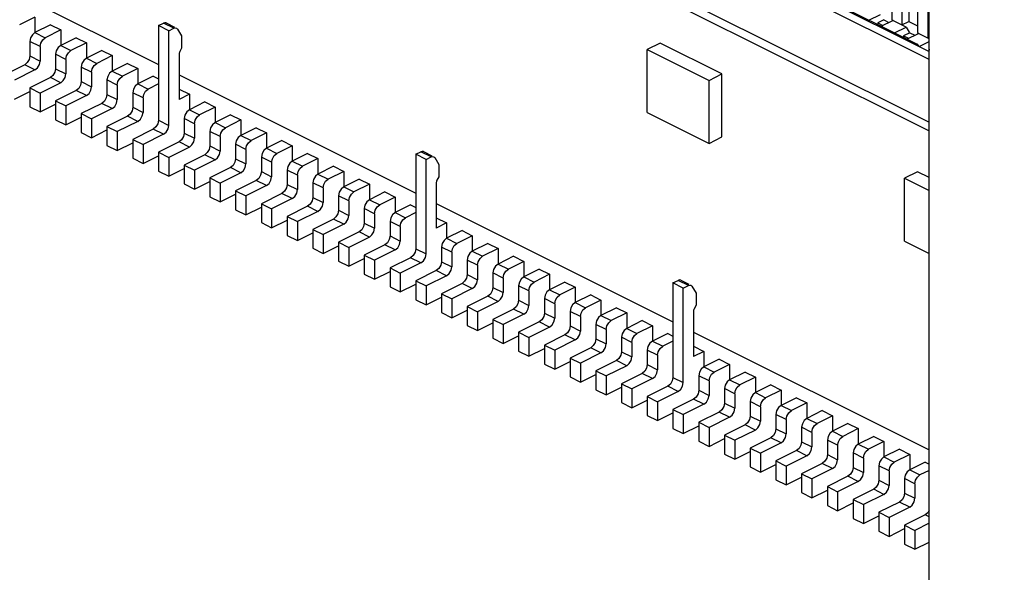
# Paper-space layout '005_EXP_CORICANT_PE_DRAWING_3_1' of a CAD drawing. Header units: millimetres. Extents: x 6 to 413, y 7 to 290.
# Tile 236 of 256: x 235.26 to 237.7, y 164.66 to 166.03. Entities that reach past the tile are written whole.
import ezdxf

# ---------------------------------------------------------------- set-up
doc = ezdxf.new("R2010")
doc.units = ezdxf.units.MM
doc.header["$LTSCALE"] = 23.1
doc.layers.add('119B00000215A_C_3_5353652_BL293', color=7, linetype='CONTINUOUS')
doc.layers.add('124100005500A_SPACER_M3X1_BL328', color=7, linetype='CONTINUOUS')

# ---------------------------------------------------------------- blocks, each defined once
blk = doc.blocks.new('119B00000215A_C_3_5353652_BL293', base_point=(238.9172, 165.473))
at = {"layer": '119B00000215A_C_3_5353652_BL293', "color": 7, "linetype": 'Continuous'}
for p, q in [((234.9908, 167.2126), (237.5129, 165.9517)), ((234.9717, 167.2031), (237.512, 165.933)), ((234.7944, 167.1144), (237.5129, 165.7553)), ((234.8158, 167.1251), (237.5129, 165.7767)), ((237.4202, 166.3172), (237.4202, 166.0304)), ((237.4456, 166.3045), (237.4456, 166.0177)), ((237.4622, 166.3143), (237.4622, 166.026)), ((237.4838, 166.2854), (237.4838, 165.9986)), ((237.5093, 166.2727), (237.5093, 165.9859)), ((235.0209, 166.2124), (235.6064, 165.9197)), ((237.0381, 166.1923), (237.4836, 165.9696)), ((235.3009, 166.0369), (235.2627, 166.0178)), ((235.3009, 166.0369), (235.3009, 165.9987)), ((237.3637, 166.0295), (237.3923, 166.0437)), ((235.3391, 166.0178), (235.3009, 165.9987)), ((235.3391, 166.0178), (235.3646, 166.0051)), ((235.6064, 166.0157), (235.619, 166.022)), ((235.6319, 166.0029), (235.6064, 166.0157)), ((235.6064, 166.0157), (235.6064, 165.7818)), ((235.6444, 166.0092), (235.619, 166.022)), ((235.6254, 166.0224), (235.6459, 166.0121)), ((237.3858, 166.0224), (237.3852, 166.0188)), ((237.4011, 166.03), (237.3858, 166.0224)), ((237.3858, 166.0224), (237.3982, 166.0162)), ((237.3943, 166.0142), (237.4228, 166.0285)), ((237.4011, 166.03), (237.4135, 166.0238)), ((237.4202, 166.0304), (237.4231, 166.029)), ((237.4559, 166.0119), (237.4228, 166.0285)), ((237.4274, 165.9977), (237.4559, 166.0119)), ((237.4456, 166.0177), (237.4622, 166.026)), ((237.4559, 166.0119), (237.4637, 165.9993)), ((237.4622, 166.026), (237.4838, 166.0151)), ((235.3009, 165.9987), (235.3264, 165.986)), ((235.3646, 166.0051), (235.3264, 165.986)), ((235.3646, 166.0051), (235.3646, 165.9669)), ((235.6319, 166.0029), (235.6444, 166.0092)), ((235.6319, 165.7691), (235.6319, 166.0029)), ((235.6509, 166.0096), (235.6532, 166.0074)), ((235.6532, 166.0074), (235.6637, 165.9905)), ((235.6637, 165.9905), (235.6637, 165.9603)), ((237.4495, 165.9906), (237.4488, 165.9869)), ((237.4647, 165.9982), (237.4495, 165.9906)), ((237.4495, 165.9906), (237.4619, 165.9844)), ((237.4579, 165.9824), (237.4865, 165.9967)), ((237.4647, 165.9982), (237.4771, 165.992)), ((237.4838, 165.9986), (237.4867, 165.9971)), ((237.5129, 165.9835), (237.4865, 165.9967)), ((237.5093, 165.9859), (237.5129, 165.9877)), ((235.3136, 165.9641), (235.2882, 165.9768)), ((235.2882, 165.9768), (235.2882, 165.9409)), ((235.3136, 165.9641), (235.3136, 165.9282)), ((235.4027, 165.986), (235.3646, 165.9669)), ((235.3646, 165.9669), (235.39, 165.9542)), ((235.4282, 165.9733), (235.39, 165.9542)), ((235.4027, 165.986), (235.4282, 165.9733)), ((235.4282, 165.9733), (235.4282, 165.9351)), ((236.8474, 165.9726), (236.8156, 165.9567)), ((237.0002, 165.8963), (236.8474, 165.9726)), ((237.4836, 165.9696), (237.4803, 165.968)), ((237.4836, 165.9696), (237.4865, 165.9649)), ((237.4878, 165.9642), (237.5129, 165.9768)), ((235.2882, 165.9409), (235.3136, 165.9282)), ((235.3773, 165.9322), (235.3518, 165.945)), ((235.3518, 165.945), (235.3518, 165.9091)), ((235.4664, 165.9542), (235.4282, 165.9351)), ((235.4918, 165.9415), (235.4537, 165.9224)), ((235.4664, 165.9542), (235.4918, 165.9415)), ((235.4918, 165.9415), (235.4918, 165.9033)), ((235.6573, 165.9455), (235.6573, 165.8333)), ((235.6637, 165.9603), (235.659, 165.9516)), ((236.8156, 165.9567), (236.9683, 165.8803)), ((236.8156, 165.8008), (236.8156, 165.9567)), ((237.5129, 165.9574), (237.512, 165.9521)), ((235.2755, 165.919), (235.2246, 165.8935)), ((235.3009, 165.9063), (235.2755, 165.919)), ((235.3773, 165.9322), (235.3773, 165.8964)), ((235.4282, 165.9351), (235.4537, 165.9224)), ((235.53, 165.9224), (235.4918, 165.9033)), ((235.53, 165.9224), (235.5555, 165.9097)), ((235.3009, 165.9063), (235.25, 165.8808)), ((235.3518, 165.9091), (235.3773, 165.8964)), ((235.4409, 165.9004), (235.4155, 165.9132)), ((235.4155, 165.9132), (235.4155, 165.8773)), ((235.4409, 165.9004), (235.4409, 165.8646)), ((235.4918, 165.9033), (235.5173, 165.8906)), ((235.5555, 165.9097), (235.5173, 165.8906)), ((235.5555, 165.9097), (235.5555, 165.8715)), ((235.5937, 165.8906), (235.5555, 165.8715)), ((235.5937, 165.8906), (235.6064, 165.8842)), ((235.6573, 165.8942), (236.2428, 165.6015)), ((236.9683, 165.8803), (237.0002, 165.8963)), ((237.0002, 165.7404), (237.0002, 165.8963)), ((235.3391, 165.8872), (235.2882, 165.8617)), ((235.3646, 165.8744), (235.3137, 165.849)), ((235.3646, 165.8744), (235.3391, 165.8872)), ((235.4155, 165.8773), (235.4409, 165.8646)), ((235.5046, 165.8686), (235.4791, 165.8813)), ((235.4791, 165.8813), (235.4791, 165.8455)), ((235.5046, 165.8686), (235.5046, 165.8328)), ((235.5555, 165.8715), (235.5809, 165.8587)), ((235.6064, 165.8715), (235.5809, 165.8587)), ((236.9683, 165.7245), (236.9683, 165.8803)), ((235.25, 165.834), (235.2882, 165.8531)), ((235.2882, 165.8617), (235.3137, 165.849)), ((235.2882, 165.8617), (235.2882, 165.8149)), ((235.3137, 165.849), (235.3137, 165.8022)), ((235.4027, 165.8553), (235.3518, 165.8299)), ((235.4282, 165.8426), (235.3773, 165.8172)), ((235.4282, 165.8426), (235.4027, 165.8553)), ((235.4791, 165.8455), (235.5046, 165.8328)), ((235.5682, 165.8368), (235.5428, 165.8495)), ((235.5428, 165.8495), (235.5428, 165.8137)), ((235.6573, 165.8587), (235.6828, 165.846)), ((235.6828, 165.846), (235.6573, 165.8333)), ((235.6828, 165.846), (235.6828, 165.8078)), ((235.3137, 165.8022), (235.3518, 165.8213)), ((235.3518, 165.8299), (235.3773, 165.8172)), ((235.3518, 165.8299), (235.3518, 165.7831)), ((235.3773, 165.8172), (235.3773, 165.7704)), ((235.4664, 165.8235), (235.4155, 165.7981)), ((235.4918, 165.8108), (235.4664, 165.8235)), ((235.5682, 165.8368), (235.5682, 165.8009)), ((235.7209, 165.8269), (235.6828, 165.8078)), ((235.7209, 165.8269), (235.7464, 165.8142)), ((235.2882, 165.8149), (235.3137, 165.8022)), ((235.4155, 165.7981), (235.4409, 165.7853)), ((235.4155, 165.7981), (235.4155, 165.7513)), ((235.4918, 165.8108), (235.4409, 165.7853)), ((235.5428, 165.8137), (235.5682, 165.8009)), ((235.6828, 165.8078), (235.7082, 165.7951)), ((235.7464, 165.8142), (235.7082, 165.7951)), ((235.7464, 165.8142), (235.7464, 165.776)), ((235.7846, 165.7951), (235.7464, 165.776)), ((235.7846, 165.7951), (235.81, 165.7824)), ((236.8156, 165.8008), (236.9683, 165.7245)), ((235.3518, 165.7831), (235.3773, 165.7704)), ((235.3773, 165.7704), (235.4155, 165.7895)), ((235.4409, 165.7853), (235.4409, 165.7386)), ((235.53, 165.7917), (235.4791, 165.7663)), ((235.5555, 165.779), (235.5046, 165.7535)), ((235.5555, 165.779), (235.53, 165.7917)), ((235.6064, 165.7818), (235.6319, 165.7691)), ((235.6955, 165.7732), (235.67, 165.7859)), ((235.67, 165.7859), (235.67, 165.75)), ((235.6955, 165.7732), (235.6955, 165.7373)), ((235.7464, 165.776), (235.7719, 165.7633)), ((235.81, 165.7824), (235.7719, 165.7633)), ((235.81, 165.7824), (235.81, 165.7442)), ((235.4155, 165.7513), (235.4409, 165.7386)), ((235.4409, 165.7386), (235.4791, 165.7577)), ((235.4791, 165.7663), (235.5046, 165.7535)), ((235.4791, 165.7663), (235.4791, 165.7195)), ((235.5046, 165.7535), (235.5046, 165.7068)), ((235.5937, 165.7599), (235.5428, 165.7344)), ((235.6191, 165.7472), (235.5682, 165.7217)), ((235.6191, 165.7472), (235.5937, 165.7599)), ((235.67, 165.75), (235.6955, 165.7373)), ((235.7591, 165.7413), (235.7337, 165.7541)), ((235.7337, 165.7541), (235.7337, 165.7182)), ((235.8482, 165.7633), (235.8101, 165.7442)), ((235.8101, 165.7442), (235.8355, 165.7315)), ((235.8737, 165.7506), (235.8355, 165.7315)), ((235.8482, 165.7633), (235.8737, 165.7506)), ((235.8737, 165.7506), (235.8737, 165.7124)), ((235.4791, 165.7195), (235.5046, 165.7068)), ((235.5046, 165.7068), (235.5428, 165.7259)), ((235.5428, 165.7344), (235.5682, 165.7217)), ((235.5428, 165.7344), (235.5428, 165.6877)), ((235.5682, 165.7217), (235.5682, 165.6749)), ((235.6573, 165.7281), (235.6064, 165.7026)), ((235.6828, 165.7153), (235.6573, 165.7281)), ((235.7591, 165.7413), (235.7591, 165.7055)), ((235.8228, 165.7095), (235.7973, 165.7222)), ((235.7973, 165.7222), (235.7973, 165.6864)), ((235.9119, 165.7315), (235.8737, 165.7124)), ((235.9373, 165.7187), (235.8991, 165.6996)), ((235.9119, 165.7315), (235.9373, 165.7187)), ((235.9373, 165.7187), (235.9373, 165.6806)), ((236.9683, 165.7245), (237.0002, 165.7404)), ((235.6064, 165.7026), (235.6319, 165.6899)), ((235.6064, 165.7026), (235.6064, 165.6559)), ((235.6828, 165.7153), (235.6319, 165.6899)), ((235.721, 165.6963), (235.67, 165.6708)), ((235.7464, 165.6835), (235.721, 165.6963)), ((235.7337, 165.7182), (235.7591, 165.7055)), ((235.8228, 165.7095), (235.8228, 165.6737)), ((235.8737, 165.7124), (235.8991, 165.6996)), ((235.9755, 165.6997), (235.9373, 165.6806)), ((235.9755, 165.6997), (236.001, 165.6869)), ((236.2428, 165.6975), (236.2554, 165.7038)), ((236.2683, 165.6848), (236.2428, 165.6975)), ((236.2428, 165.6975), (236.2428, 165.4637)), ((236.2808, 165.691), (236.2554, 165.7038)), ((236.2618, 165.7042), (236.2823, 165.6939)), ((235.5428, 165.6877), (235.5682, 165.6749)), ((235.5682, 165.6749), (235.6064, 165.694)), ((235.6319, 165.6899), (235.6319, 165.6431)), ((235.67, 165.6708), (235.6955, 165.6581)), ((235.67, 165.6708), (235.67, 165.624)), ((235.7464, 165.6835), (235.6955, 165.6581)), ((235.7973, 165.6864), (235.8228, 165.6737)), ((235.8864, 165.6777), (235.861, 165.6904)), ((235.861, 165.6904), (235.861, 165.6546)), ((235.8864, 165.6777), (235.8864, 165.6418)), ((235.9373, 165.6806), (235.9628, 165.6678)), ((236.001, 165.6869), (235.9628, 165.6678)), ((236.001, 165.6869), (236.001, 165.6487)), ((236.2683, 165.6848), (236.2808, 165.691)), ((236.2683, 165.4509), (236.2683, 165.6848)), ((236.2873, 165.6915), (236.2897, 165.6892)), ((236.2897, 165.6892), (236.3001, 165.6723)), ((236.3001, 165.6723), (236.3001, 165.6421)), ((235.6064, 165.6559), (235.6319, 165.6431)), ((235.6319, 165.6431), (235.67, 165.6622)), ((235.6955, 165.6581), (235.6955, 165.6113)), ((235.7846, 165.6644), (235.7337, 165.639)), ((235.8101, 165.6517), (235.7591, 165.6263)), ((235.8101, 165.6517), (235.7846, 165.6644)), ((235.861, 165.6546), (235.8864, 165.6418)), ((235.9501, 165.6459), (235.9246, 165.6586)), ((235.9246, 165.6586), (235.9246, 165.6228)), ((235.9501, 165.6459), (235.9501, 165.61)), ((236.0392, 165.6678), (236.001, 165.6487)), ((236.001, 165.6487), (236.0264, 165.636)), ((236.0646, 165.6551), (236.0264, 165.636)), ((236.0392, 165.6678), (236.0646, 165.6551)), ((236.0646, 165.6551), (236.0646, 165.6169)), ((237.4838, 165.6544), (237.452, 165.6385)), ((237.5129, 165.6399), (237.4838, 165.6544)), ((235.67, 165.624), (235.6955, 165.6113)), ((235.6955, 165.6113), (235.7337, 165.6304)), ((235.7337, 165.639), (235.7591, 165.6263)), ((235.7337, 165.639), (235.7337, 165.5922)), ((235.7591, 165.6263), (235.7591, 165.5795)), ((235.8482, 165.6326), (235.7973, 165.6072)), ((235.8737, 165.6199), (235.8482, 165.6326)), ((235.9246, 165.6228), (235.9501, 165.61)), ((236.0137, 165.6141), (235.9882, 165.6268)), ((235.9882, 165.6268), (235.9882, 165.5909)), ((236.1028, 165.636), (236.0646, 165.6169)), ((236.1283, 165.6233), (236.0901, 165.6042)), ((236.1028, 165.636), (236.1283, 165.6233)), ((236.1283, 165.6233), (236.1283, 165.5851)), ((236.2937, 165.6273), (236.2937, 165.5151)), ((236.3001, 165.6421), (236.2954, 165.6334)), ((237.452, 165.6385), (237.5129, 165.6081)), ((237.452, 165.4826), (237.452, 165.6385)), ((235.7591, 165.5795), (235.7973, 165.5986)), ((235.7973, 165.6072), (235.8228, 165.5944)), ((235.7973, 165.6072), (235.7973, 165.5604)), ((235.8737, 165.6199), (235.8228, 165.5944)), ((235.9119, 165.6008), (235.861, 165.5753)), ((235.9373, 165.5881), (235.9119, 165.6008)), ((236.0137, 165.6141), (236.0137, 165.5782)), ((236.0646, 165.6169), (236.0901, 165.6042)), ((236.1664, 165.6042), (236.1283, 165.5851)), ((236.1664, 165.6042), (236.1919, 165.5915)), ((235.7337, 165.5922), (235.7591, 165.5795)), ((235.8228, 165.5944), (235.8228, 165.5477)), ((235.861, 165.5753), (235.8864, 165.5626)), ((235.861, 165.5753), (235.861, 165.5286)), ((235.9373, 165.5881), (235.8864, 165.5626)), ((235.9882, 165.5909), (236.0137, 165.5782)), ((236.0773, 165.5822), (236.0519, 165.595)), ((236.0519, 165.595), (236.0519, 165.5591)), ((236.0773, 165.5822), (236.0773, 165.5464)), ((236.1283, 165.5851), (236.1537, 165.5724)), ((236.1919, 165.5915), (236.1537, 165.5724)), ((236.1919, 165.5915), (236.1919, 165.5533)), ((236.2937, 165.576), (236.8792, 165.2833)), ((235.7973, 165.5604), (235.8228, 165.5477)), ((235.8228, 165.5477), (235.861, 165.5668)), ((235.8864, 165.5626), (235.8864, 165.5158)), ((235.9755, 165.569), (235.9246, 165.5435)), ((236.001, 165.5563), (235.9501, 165.5308)), ((236.001, 165.5563), (235.9755, 165.569)), ((236.0519, 165.5591), (236.0773, 165.5464)), ((236.141, 165.5504), (236.1155, 165.5631)), ((236.1155, 165.5631), (236.1155, 165.5273)), ((236.141, 165.5504), (236.141, 165.5146)), ((236.2301, 165.5724), (236.1919, 165.5533)), ((236.1919, 165.5533), (236.2174, 165.5406)), ((236.2428, 165.5533), (236.2174, 165.5406)), ((236.2301, 165.5724), (236.2428, 165.566)), ((235.861, 165.5286), (235.8864, 165.5158)), ((235.8864, 165.5158), (235.9246, 165.5349)), ((235.9246, 165.5435), (235.9501, 165.5308)), ((235.9246, 165.5435), (235.9246, 165.4968)), ((235.9501, 165.5308), (235.9501, 165.484)), ((236.0392, 165.5372), (235.9883, 165.5117)), ((236.0646, 165.5244), (236.0137, 165.499)), ((236.0646, 165.5244), (236.0392, 165.5372)), ((236.1155, 165.5273), (236.141, 165.5146)), ((236.2046, 165.5186), (236.1792, 165.5313)), ((236.1792, 165.5313), (236.1792, 165.4955)), ((236.2937, 165.5406), (236.3192, 165.5278)), ((236.3192, 165.5278), (236.2937, 165.5151)), ((236.3192, 165.5278), (236.3192, 165.4896)), ((235.9501, 165.484), (235.9883, 165.5031)), ((235.9883, 165.5117), (236.0137, 165.499)), ((235.9883, 165.5117), (235.9883, 165.4649)), ((236.1028, 165.5053), (236.0519, 165.4799)), ((236.1283, 165.4926), (236.1028, 165.5053)), ((236.2046, 165.5186), (236.2046, 165.4827)), ((236.3574, 165.5087), (236.3192, 165.4896)), ((236.3574, 165.5087), (236.3828, 165.496)), ((235.9246, 165.4968), (235.9501, 165.484)), ((236.0137, 165.499), (236.0137, 165.4522)), ((236.0519, 165.4799), (236.0774, 165.4672)), ((236.0519, 165.4799), (236.0519, 165.4331)), ((236.1283, 165.4926), (236.0774, 165.4672)), ((236.1792, 165.4955), (236.2046, 165.4827)), ((236.3192, 165.4896), (236.3446, 165.4769)), ((236.3828, 165.496), (236.3446, 165.4769)), ((236.3828, 165.496), (236.3828, 165.4578)), ((236.421, 165.4769), (236.3828, 165.4578)), ((236.421, 165.4769), (236.4465, 165.4642)), ((237.452, 165.4826), (237.5129, 165.4522)), ((235.9883, 165.4649), (236.0137, 165.4522)), ((236.0137, 165.4522), (236.0519, 165.4713)), ((236.0774, 165.4672), (236.0774, 165.4204)), ((236.1664, 165.4735), (236.1155, 165.4481)), ((236.1919, 165.4608), (236.141, 165.4353)), ((236.1919, 165.4608), (236.1664, 165.4735)), ((236.2428, 165.4637), (236.2683, 165.4509)), ((236.3319, 165.455), (236.3065, 165.4677)), ((236.3065, 165.4677), (236.3065, 165.4318)), ((236.3319, 165.455), (236.3319, 165.4191)), ((236.3828, 165.4578), (236.4083, 165.4451)), ((236.4465, 165.4642), (236.4083, 165.4451)), ((236.4465, 165.4642), (236.4465, 165.426)), ((236.0519, 165.4331), (236.0774, 165.4204)), ((236.0774, 165.4204), (236.1155, 165.4395)), ((236.1155, 165.4481), (236.141, 165.4353)), ((236.1155, 165.4481), (236.1155, 165.4013)), ((236.141, 165.4353), (236.141, 165.3886)), ((236.2301, 165.4417), (236.1792, 165.4162)), ((236.2555, 165.429), (236.2046, 165.4035)), ((236.2555, 165.429), (236.2301, 165.4417)), ((236.3065, 165.4318), (236.3319, 165.4191)), ((236.3956, 165.4231), (236.3701, 165.4359)), ((236.3701, 165.4359), (236.3701, 165.4)), ((236.4847, 165.4451), (236.4465, 165.426)), ((236.5101, 165.4324), (236.4719, 165.4133)), ((236.4847, 165.4451), (236.5101, 165.4324)), ((236.5101, 165.4324), (236.5101, 165.3942)), ((236.141, 165.3886), (236.1792, 165.4077)), ((236.1792, 165.4162), (236.2046, 165.4035)), ((236.1792, 165.4162), (236.1792, 165.3695)), ((236.2046, 165.4035), (236.2046, 165.3568)), ((236.2937, 165.4099), (236.2428, 165.3844)), ((236.3192, 165.3972), (236.2937, 165.4099)), ((236.3956, 165.4231), (236.3956, 165.3873)), ((236.4592, 165.3913), (236.4337, 165.4041)), ((236.4337, 165.4041), (236.4337, 165.3682)), ((236.4465, 165.426), (236.4719, 165.4133)), ((236.5483, 165.4133), (236.5101, 165.3942)), ((236.5483, 165.4133), (236.5738, 165.4006)), ((236.1155, 165.4013), (236.141, 165.3886)), ((236.2428, 165.3844), (236.2683, 165.3717)), ((236.2428, 165.3844), (236.2428, 165.3377)), ((236.3192, 165.3972), (236.2683, 165.3717)), ((236.3574, 165.3781), (236.3065, 165.3526)), ((236.3828, 165.3653), (236.3574, 165.3781)), ((236.3701, 165.4), (236.3956, 165.3873)), ((236.4592, 165.3913), (236.4592, 165.3555)), ((236.5101, 165.3942), (236.5356, 165.3815)), ((236.5738, 165.4006), (236.5356, 165.3815)), ((236.5738, 165.4006), (236.5738, 165.3624)), ((236.6119, 165.3815), (236.5738, 165.3624)), ((236.6119, 165.3815), (236.6374, 165.3687)), ((236.8792, 165.3793), (236.8918, 165.3856)), ((236.9047, 165.3666), (236.8792, 165.3793)), ((236.8792, 165.3793), (236.8792, 165.1455)), ((236.9173, 165.3729), (236.8918, 165.3856)), ((236.8982, 165.386), (236.9187, 165.3758)), ((236.1792, 165.3695), (236.2046, 165.3568)), ((236.2046, 165.3568), (236.2428, 165.3758)), ((236.2683, 165.3717), (236.2683, 165.3249)), ((236.3828, 165.3653), (236.3319, 165.3399)), ((236.4337, 165.3682), (236.4592, 165.3555)), ((236.5228, 165.3595), (236.4974, 165.3722)), ((236.4974, 165.3722), (236.4974, 165.3364)), ((236.5228, 165.3595), (236.5228, 165.3237)), ((236.5738, 165.3624), (236.5992, 165.3496)), ((236.6374, 165.3687), (236.5992, 165.3496)), ((236.6374, 165.3687), (236.6374, 165.3306)), ((236.9047, 165.3666), (236.9173, 165.3729)), ((236.9047, 165.1327), (236.9047, 165.3666)), ((236.9237, 165.3733), (236.9261, 165.371)), ((236.9261, 165.371), (236.9365, 165.3541)), ((236.9365, 165.3541), (236.9365, 165.3239)), ((236.2428, 165.3377), (236.2683, 165.3249)), ((236.2683, 165.3249), (236.3065, 165.344)), ((236.3065, 165.3526), (236.3319, 165.3399)), ((236.3065, 165.3526), (236.3065, 165.3058)), ((236.3319, 165.3399), (236.3319, 165.2931)), ((236.421, 165.3462), (236.3701, 165.3208)), ((236.4465, 165.3335), (236.3956, 165.3081)), ((236.4465, 165.3335), (236.421, 165.3462)), ((236.4974, 165.3364), (236.5228, 165.3237)), ((236.5865, 165.3277), (236.561, 165.3404)), ((236.561, 165.3404), (236.561, 165.3046)), ((236.6756, 165.3496), (236.6374, 165.3306)), ((236.6374, 165.3306), (236.6629, 165.3178)), ((236.701, 165.3369), (236.6629, 165.3178)), ((236.6756, 165.3496), (236.701, 165.3369)), ((236.701, 165.3369), (236.701, 165.2987)), ((236.3065, 165.3058), (236.3319, 165.2931)), ((236.3319, 165.2931), (236.3701, 165.3122)), ((236.3701, 165.3208), (236.3956, 165.3081)), ((236.3701, 165.3208), (236.3701, 165.274)), ((236.3956, 165.3081), (236.3956, 165.2613)), ((236.4847, 165.3144), (236.4337, 165.289)), ((236.5101, 165.3017), (236.4847, 165.3144)), ((236.5865, 165.3277), (236.5865, 165.2918)), ((236.6501, 165.2959), (236.6247, 165.3086)), ((236.6247, 165.3086), (236.6247, 165.2727)), ((236.7392, 165.3178), (236.701, 165.2987)), ((236.7647, 165.3051), (236.7265, 165.286)), ((236.7392, 165.3178), (236.7647, 165.3051)), ((236.7647, 165.3051), (236.7647, 165.2669)), ((236.9301, 165.3092), (236.9301, 165.1969)), ((236.9365, 165.3239), (236.9318, 165.3152)), ((236.3956, 165.2613), (236.4337, 165.2804)), ((236.4337, 165.289), (236.4592, 165.2762)), ((236.4337, 165.289), (236.4337, 165.2422)), ((236.5101, 165.3017), (236.4592, 165.2762)), ((236.5483, 165.2826), (236.4974, 165.2572)), ((236.5738, 165.2699), (236.5483, 165.2826)), ((236.561, 165.3046), (236.5865, 165.2918)), ((236.6501, 165.2959), (236.6501, 165.26)), ((236.701, 165.2987), (236.7265, 165.286)), ((236.8029, 165.286), (236.7647, 165.2669)), ((236.8029, 165.286), (236.8283, 165.2733)), ((236.3701, 165.274), (236.3956, 165.2613)), ((236.4592, 165.2762), (236.4592, 165.2295)), ((236.4974, 165.2572), (236.5228, 165.2444)), ((236.4974, 165.2572), (236.4974, 165.2104)), ((236.5738, 165.2699), (236.5228, 165.2444)), ((236.6247, 165.2727), (236.6501, 165.26)), ((236.7138, 165.2641), (236.6883, 165.2768)), ((236.6883, 165.2768), (236.6883, 165.2409)), ((236.7138, 165.2641), (236.7138, 165.2282)), ((236.7647, 165.2669), (236.7901, 165.2542)), ((236.8283, 165.2733), (236.7901, 165.2542)), ((236.8283, 165.2733), (236.8283, 165.2351)), ((236.9301, 165.2578), (237.5129, 164.9665)), ((236.4337, 165.2422), (236.4592, 165.2295)), ((236.4592, 165.2295), (236.4974, 165.2486)), ((236.5228, 165.2444), (236.5228, 165.1977)), ((236.6119, 165.2508), (236.561, 165.2253)), ((236.6374, 165.2381), (236.5865, 165.2126)), ((236.6374, 165.2381), (236.6119, 165.2508)), ((236.6883, 165.2409), (236.7138, 165.2282)), ((236.7774, 165.2322), (236.752, 165.245)), ((236.752, 165.245), (236.752, 165.2091)), ((236.7774, 165.2322), (236.7774, 165.1964)), ((236.8665, 165.2542), (236.8283, 165.2351)), ((236.8283, 165.2351), (236.8538, 165.2224)), ((236.8792, 165.2351), (236.8538, 165.2224)), ((236.8665, 165.2542), (236.8792, 165.2478)), ((236.4974, 165.2104), (236.5228, 165.1977)), ((236.5228, 165.1977), (236.561, 165.2168)), ((236.561, 165.2253), (236.5865, 165.2126)), ((236.561, 165.2253), (236.561, 165.1786)), ((236.5865, 165.2126), (236.5865, 165.1658)), ((236.6756, 165.219), (236.6247, 165.1935)), ((236.701, 165.2062), (236.6756, 165.219)), ((236.752, 165.2091), (236.7774, 165.1964)), ((236.841, 165.2004), (236.8156, 165.2131)), ((236.8156, 165.2131), (236.8156, 165.1773)), ((236.9301, 165.2224), (236.9556, 165.2096)), ((236.9556, 165.2096), (236.9301, 165.1969)), ((236.9556, 165.2096), (236.9556, 165.1715)), ((236.5865, 165.1658), (236.6247, 165.1849)), ((236.6247, 165.1935), (236.6501, 165.1808)), ((236.6247, 165.1935), (236.6247, 165.1468)), ((236.701, 165.2062), (236.6501, 165.1808)), ((236.7392, 165.1872), (236.6883, 165.1617)), ((236.7647, 165.1744), (236.7392, 165.1872)), ((236.841, 165.2004), (236.841, 165.1646)), ((236.9938, 165.1906), (236.9556, 165.1715)), ((236.9938, 165.1906), (237.0192, 165.1778)), ((236.561, 165.1786), (236.5865, 165.1658)), ((236.6501, 165.1808), (236.6501, 165.134)), ((236.6883, 165.1617), (236.7138, 165.149)), ((236.6883, 165.1617), (236.6883, 165.1149)), ((236.7647, 165.1744), (236.7138, 165.149)), ((236.8156, 165.1773), (236.841, 165.1646)), ((236.9556, 165.1715), (236.9811, 165.1587)), ((237.0192, 165.1778), (236.9811, 165.1587)), ((237.0192, 165.1778), (237.0192, 165.1396)), ((237.0574, 165.1587), (237.0192, 165.1396)), ((237.0574, 165.1587), (237.0829, 165.146)), ((236.6247, 165.1468), (236.6501, 165.134)), ((236.6501, 165.134), (236.6883, 165.1531)), ((236.7138, 165.149), (236.7138, 165.1022)), ((236.8029, 165.1553), (236.752, 165.1299)), ((236.8283, 165.1426), (236.7774, 165.1172)), ((236.8283, 165.1426), (236.8029, 165.1553)), ((236.8792, 165.1455), (236.9047, 165.1327)), ((236.9683, 165.1368), (236.9429, 165.1495)), ((236.9429, 165.1495), (236.9429, 165.1137)), ((236.9683, 165.1368), (236.9683, 165.1009)), ((237.0192, 165.1396), (237.0447, 165.1269)), ((237.0829, 165.146), (237.0447, 165.1269)), ((237.0829, 165.146), (237.0829, 165.1078)), ((236.6883, 165.1149), (236.7138, 165.1022)), ((236.7138, 165.1022), (236.752, 165.1213)), ((236.752, 165.1299), (236.7774, 165.1172)), ((236.752, 165.1299), (236.752, 165.0831)), ((236.7774, 165.1172), (236.7774, 165.0704)), ((236.8665, 165.1235), (236.8156, 165.0981)), ((236.892, 165.1108), (236.8411, 165.0853)), ((236.892, 165.1108), (236.8665, 165.1235)), ((236.9429, 165.1137), (236.9683, 165.1009)), ((237.032, 165.105), (237.0065, 165.1177)), ((237.0065, 165.1177), (237.0065, 165.0818)), ((237.1211, 165.1269), (237.0829, 165.1078)), ((237.1465, 165.1142), (237.1083, 165.0951)), ((237.1211, 165.1269), (237.1465, 165.1142)), ((237.1465, 165.1142), (237.1465, 165.076)), ((236.7774, 165.0704), (236.8156, 165.0895)), ((236.8156, 165.0981), (236.8411, 165.0853)), ((236.8156, 165.0981), (236.8156, 165.0513)), ((236.9301, 165.0917), (236.8792, 165.0662)), ((236.9556, 165.079), (236.9301, 165.0917)), ((237.032, 165.105), (237.032, 165.0691)), ((237.0956, 165.0731), (237.0702, 165.0859)), ((237.0702, 165.0859), (237.0702, 165.05)), ((237.0829, 165.1078), (237.1083, 165.0951)), ((237.1847, 165.0951), (237.1465, 165.076)), ((237.1847, 165.0951), (237.2102, 165.0824)), ((236.752, 165.0831), (236.7774, 165.0704)), ((236.8411, 165.0853), (236.8411, 165.0386)), ((236.8792, 165.0662), (236.9047, 165.0535)), ((236.8792, 165.0662), (236.8792, 165.0195)), ((236.9556, 165.079), (236.9047, 165.0535)), ((237.0065, 165.0818), (237.032, 165.0691)), ((237.0956, 165.0731), (237.0956, 165.0373)), ((237.1465, 165.076), (237.172, 165.0633)), ((237.2102, 165.0824), (237.172, 165.0633)), ((237.2102, 165.0824), (237.2102, 165.0442)), ((237.2484, 165.0633), (237.2102, 165.0442)), ((237.2484, 165.0633), (237.2738, 165.0505)), ((236.8156, 165.0513), (236.8411, 165.0386)), ((236.8411, 165.0386), (236.8792, 165.0577)), ((236.9047, 165.0535), (236.9047, 165.0068)), ((236.9938, 165.0599), (236.9429, 165.0344)), ((237.0192, 165.0472), (236.9683, 165.0217)), ((237.0192, 165.0472), (236.9938, 165.0599)), ((237.0702, 165.05), (237.0956, 165.0373)), ((237.1593, 165.0413), (237.1338, 165.054)), ((237.1338, 165.054), (237.1338, 165.0182)), ((237.1593, 165.0413), (237.1593, 165.0055)), ((237.2102, 165.0442), (237.2356, 165.0315)), ((237.2738, 165.0505), (237.2356, 165.0315)), ((237.2738, 165.0505), (237.2738, 165.0124)), ((236.8792, 165.0195), (236.9047, 165.0068)), ((236.9047, 165.0068), (236.9429, 165.0258)), ((236.9429, 165.0344), (236.9683, 165.0217)), ((236.9429, 165.0344), (236.9429, 164.9877)), ((236.9683, 165.0217), (236.9683, 164.9749)), ((237.0574, 165.0281), (237.0065, 165.0026)), ((237.0829, 165.0153), (237.032, 164.9899)), ((237.0829, 165.0153), (237.0574, 165.0281)), ((237.1338, 165.0182), (237.1593, 165.0055)), ((237.2229, 165.0095), (237.1974, 165.0222)), ((237.1974, 165.0222), (237.1974, 164.9864)), ((237.312, 165.0315), (237.2738, 165.0124)), ((237.3375, 165.0187), (237.2993, 164.9996)), ((237.312, 165.0315), (237.3375, 165.0187)), ((237.3375, 165.0187), (237.3375, 164.9805)), ((236.9683, 164.9749), (237.0065, 164.994)), ((237.0065, 165.0026), (237.032, 164.9899)), ((237.0065, 165.0026), (237.0065, 164.9558)), ((237.032, 164.9899), (237.032, 164.9431)), ((237.1211, 164.9962), (237.0702, 164.9708)), ((237.1465, 164.9835), (237.1211, 164.9962)), ((237.2229, 165.0095), (237.2229, 164.9737)), ((237.2865, 164.9777), (237.2611, 164.9904)), ((237.2611, 164.9904), (237.2611, 164.9546)), ((237.2738, 165.0124), (237.2993, 164.9996)), ((237.3756, 164.9996), (237.3375, 164.9805)), ((237.3756, 164.9996), (237.4011, 164.9869)), ((236.9429, 164.9877), (236.9683, 164.9749)), ((237.0702, 164.9708), (237.0956, 164.9581)), ((237.0702, 164.9708), (237.0702, 164.924)), ((237.1465, 164.9835), (237.0956, 164.9581)), ((237.1847, 164.9644), (237.1338, 164.939)), ((237.2102, 164.9517), (237.1847, 164.9644)), ((237.1974, 164.9864), (237.2229, 164.9737)), ((237.2865, 164.9777), (237.2865, 164.9418)), ((237.3375, 164.9805), (237.3629, 164.9678)), ((237.4011, 164.9869), (237.3629, 164.9678)), ((237.4011, 164.9869), (237.4011, 164.9487)), ((237.4393, 164.9678), (237.4011, 164.9487)), ((237.4393, 164.9678), (237.4647, 164.9551)), ((237.0065, 164.9558), (237.032, 164.9431)), ((237.032, 164.9431), (237.0702, 164.9622)), ((237.0956, 164.9581), (237.0956, 164.9113)), ((237.2102, 164.9517), (237.1593, 164.9262)), ((237.2611, 164.9546), (237.2865, 164.9418)), ((237.3502, 164.9459), (237.3247, 164.9586)), ((237.3247, 164.9586), (237.3247, 164.9227)), ((237.3502, 164.9459), (237.3502, 164.91)), ((237.4011, 164.9487), (237.4266, 164.936)), ((237.4647, 164.9551), (237.4266, 164.936)), ((237.4647, 164.9551), (237.4647, 164.9169)), ((237.0702, 164.924), (237.0956, 164.9113)), ((237.0956, 164.9113), (237.1338, 164.9304)), ((237.1338, 164.939), (237.1593, 164.9262)), ((237.1338, 164.939), (237.1338, 164.8922)), ((237.1593, 164.9262), (237.1593, 164.8795)), ((237.2484, 164.9326), (237.1974, 164.9071)), ((237.2738, 164.9199), (237.2229, 164.8944)), ((237.2738, 164.9199), (237.2484, 164.9326)), ((237.3247, 164.9227), (237.3502, 164.91)), ((237.4138, 164.914), (237.3884, 164.9268)), ((237.3884, 164.9268), (237.3884, 164.8909)), ((237.5029, 164.936), (237.4647, 164.9169)), ((237.4647, 164.9169), (237.4902, 164.9042)), ((237.5129, 164.9155), (237.4902, 164.9042)), ((237.5029, 164.936), (237.5129, 164.931)), ((237.1338, 164.8922), (237.1593, 164.8795)), ((237.1593, 164.8795), (237.1974, 164.8986)), ((237.1974, 164.9071), (237.2229, 164.8944)), ((237.1974, 164.9071), (237.1974, 164.8604)), ((237.2229, 164.8944), (237.2229, 164.8477)), ((237.312, 164.9008), (237.2611, 164.8753)), ((237.3375, 164.8881), (237.312, 164.9008)), ((237.3884, 164.8909), (237.4138, 164.8782)), ((237.4138, 164.914), (237.4138, 164.8782)), ((237.4775, 164.8822), (237.452, 164.895)), ((237.452, 164.895), (237.452, 164.8591)), ((237.2229, 164.8477), (237.2611, 164.8668)), ((237.2611, 164.8753), (237.2865, 164.8626)), ((237.2611, 164.8753), (237.2611, 164.8286)), ((237.3375, 164.8881), (237.2865, 164.8626)), ((237.3756, 164.869), (237.3247, 164.8435)), ((237.4011, 164.8562), (237.3756, 164.869)), ((237.4775, 164.8822), (237.4775, 164.8464)), ((237.1974, 164.8604), (237.2229, 164.8477)), ((237.2865, 164.8626), (237.2865, 164.8158)), ((237.3247, 164.8435), (237.3502, 164.8308)), ((237.3247, 164.8435), (237.3247, 164.7967)), ((237.4011, 164.8562), (237.3502, 164.8308)), ((237.452, 164.8591), (237.4775, 164.8464)), ((237.2611, 164.8286), (237.2865, 164.8158)), ((237.2865, 164.8158), (237.3247, 164.8349)), ((237.3502, 164.8308), (237.3502, 164.784)), ((237.4393, 164.8372), (237.3884, 164.8117)), ((237.4647, 164.8244), (237.4138, 164.799)), ((237.4647, 164.8244), (237.4393, 164.8372)), ((237.3247, 164.7967), (237.3502, 164.784)), ((237.3502, 164.784), (237.3884, 164.8031)), ((237.3884, 164.8117), (237.4138, 164.799)), ((237.3884, 164.8117), (237.3884, 164.7649)), ((237.4138, 164.799), (237.4138, 164.7522)), ((237.5029, 164.8053), (237.452, 164.7799)), ((237.5129, 164.8004), (237.5029, 164.8053)), ((237.4138, 164.7522), (237.452, 164.7713)), ((237.452, 164.7799), (237.4775, 164.7671)), ((237.452, 164.7799), (237.452, 164.7331)), ((237.5129, 164.7848), (237.4775, 164.7671)), ((237.3884, 164.7649), (237.4138, 164.7522)), ((237.4775, 164.7671), (237.4775, 164.7204)), ((237.452, 164.7331), (237.4775, 164.7204)), ((237.4775, 164.7204), (237.5129, 164.7381))]:
    blk.add_line(p, q, dxfattribs=at)
for points in [[(235.6254, 166.0224), (235.6224, 166.0229), (235.619, 166.022)], [(235.3009, 165.9987), (235.2945, 165.9934), (235.2899, 165.9855), (235.2882, 165.9768)], [(235.6444, 166.0092), (235.6479, 166.0102), (235.6509, 166.0096)], [(235.3136, 165.9641), (235.3154, 165.9727), (235.32, 165.9807), (235.3264, 165.986)], [(235.3646, 165.9669), (235.3582, 165.9616), (235.3535, 165.9537), (235.3518, 165.945)], [(235.2882, 165.9409), (235.2865, 165.9323), (235.2818, 165.9243), (235.2755, 165.919)], [(235.3773, 165.9322), (235.379, 165.9409), (235.3836, 165.9489), (235.39, 165.9542)], [(235.659, 165.9516), (235.6581, 165.9496), (235.6575, 165.9475), (235.6573, 165.9455)], [(235.3009, 165.9063), (235.3073, 165.9116), (235.3119, 165.9195), (235.3136, 165.9282)], [(235.4282, 165.9351), (235.4218, 165.9298), (235.4172, 165.9218), (235.4155, 165.9132)], [(235.4409, 165.9004), (235.4426, 165.9091), (235.4473, 165.9171), (235.4537, 165.9224)], [(235.3518, 165.9091), (235.3501, 165.9004), (235.3455, 165.8925), (235.3391, 165.8872)], [(235.3646, 165.8744), (235.3709, 165.8797), (235.3756, 165.8877), (235.3773, 165.8964)], [(235.4918, 165.9033), (235.4855, 165.898), (235.4808, 165.89), (235.4791, 165.8813)], [(235.5046, 165.8686), (235.5063, 165.8773), (235.5109, 165.8853), (235.5173, 165.8906)], [(235.4155, 165.8773), (235.4138, 165.8686), (235.4091, 165.8606), (235.4027, 165.8553)], [(235.5555, 165.8715), (235.5491, 165.8662), (235.5445, 165.8582), (235.5428, 165.8495)], [(235.4282, 165.8426), (235.4346, 165.8479), (235.4392, 165.8559), (235.4409, 165.8646)], [(235.4791, 165.8455), (235.4774, 165.8368), (235.4728, 165.8288), (235.4664, 165.8235)], [(235.5682, 165.8368), (235.5699, 165.8455), (235.5746, 165.8534), (235.5809, 165.8587)], [(235.4918, 165.8108), (235.4982, 165.8161), (235.5029, 165.8241), (235.5046, 165.8328)], [(235.5428, 165.8137), (235.541, 165.805), (235.5364, 165.797), (235.53, 165.7917)], [(235.5555, 165.779), (235.5619, 165.7843), (235.5665, 165.7923), (235.5682, 165.8009)], [(235.6828, 165.8078), (235.6764, 165.8025), (235.6718, 165.7946), (235.67, 165.7859)], [(235.6955, 165.7732), (235.6972, 165.7818), (235.7018, 165.7898), (235.7082, 165.7951)], [(235.6064, 165.7818), (235.6047, 165.7732), (235.6001, 165.7652), (235.5937, 165.7599)], [(235.6191, 165.7472), (235.6255, 165.7525), (235.6301, 165.7604), (235.6319, 165.7691)], [(235.7464, 165.776), (235.74, 165.7707), (235.7354, 165.7627), (235.7337, 165.7541)], [(235.67, 165.75), (235.6683, 165.7413), (235.6637, 165.7334), (235.6573, 165.7281)], [(235.7591, 165.7413), (235.7609, 165.75), (235.7655, 165.758), (235.7719, 165.7633)], [(235.8101, 165.7442), (235.8037, 165.7389), (235.799, 165.7309), (235.7973, 165.7222)], [(235.6828, 165.7153), (235.6892, 165.7206), (235.6938, 165.7286), (235.6955, 165.7373)], [(235.8228, 165.7095), (235.8245, 165.7182), (235.8291, 165.7262), (235.8355, 165.7315)], [(235.7337, 165.7182), (235.732, 165.7095), (235.7273, 165.7016), (235.721, 165.6963)], [(235.7464, 165.6835), (235.7528, 165.6888), (235.7574, 165.6968), (235.7591, 165.7055)], [(235.8737, 165.7124), (235.8673, 165.7071), (235.8627, 165.6991), (235.861, 165.6904)], [(235.8864, 165.6777), (235.8881, 165.6864), (235.8928, 165.6944), (235.8991, 165.6996)], [(236.2618, 165.7042), (236.2589, 165.7048), (236.2554, 165.7038)], [(235.7973, 165.6864), (235.7956, 165.6777), (235.791, 165.6697), (235.7846, 165.6644)], [(235.8101, 165.6517), (235.8164, 165.657), (235.8211, 165.665), (235.8228, 165.6737)], [(235.9373, 165.6806), (235.931, 165.6753), (235.9263, 165.6673), (235.9246, 165.6586)], [(236.2808, 165.691), (236.2843, 165.692), (236.2873, 165.6915)], [(235.861, 165.6546), (235.8592, 165.6459), (235.8546, 165.6379), (235.8482, 165.6326)], [(235.9501, 165.6459), (235.9518, 165.6546), (235.9564, 165.6625), (235.9628, 165.6678)], [(236.001, 165.6487), (235.9946, 165.6434), (235.99, 165.6355), (235.9882, 165.6268)], [(235.8737, 165.6199), (235.8801, 165.6252), (235.8847, 165.6332), (235.8864, 165.6418)], [(235.9246, 165.6228), (235.9229, 165.6141), (235.9183, 165.6061), (235.9119, 165.6008)], [(236.0137, 165.6141), (236.0154, 165.6227), (236.02, 165.6307), (236.0264, 165.636)], [(236.2954, 165.6334), (236.2945, 165.6314), (236.2939, 165.6293), (236.2937, 165.6273)], [(235.9373, 165.5881), (235.9437, 165.5934), (235.9483, 165.6013), (235.9501, 165.61)], [(236.0646, 165.6169), (236.0582, 165.6116), (236.0536, 165.6036), (236.0519, 165.595)], [(236.0773, 165.5822), (236.0791, 165.5909), (236.0837, 165.5989), (236.0901, 165.6042)], [(235.9882, 165.5909), (235.9865, 165.5823), (235.9819, 165.5743), (235.9755, 165.569)], [(236.001, 165.5563), (236.0074, 165.5615), (236.012, 165.5695), (236.0137, 165.5782)], [(236.1283, 165.5851), (236.1219, 165.5798), (236.1173, 165.5718), (236.1155, 165.5631)], [(236.0519, 165.5591), (236.0502, 165.5504), (236.0455, 165.5425), (236.0392, 165.5372)], [(236.141, 165.5504), (236.1427, 165.5591), (236.1473, 165.5671), (236.1537, 165.5724)], [(236.1919, 165.5533), (236.1855, 165.548), (236.1809, 165.54), (236.1792, 165.5313)], [(236.0646, 165.5244), (236.071, 165.5297), (236.0756, 165.5377), (236.0773, 165.5464)], [(236.1155, 165.5273), (236.1138, 165.5186), (236.1092, 165.5106), (236.1028, 165.5053)], [(236.2046, 165.5186), (236.2063, 165.5273), (236.211, 165.5353), (236.2174, 165.5406)], [(236.1283, 165.4926), (236.1346, 165.4979), (236.1393, 165.5059), (236.141, 165.5146)], [(236.1792, 165.4955), (236.1775, 165.4868), (236.1728, 165.4788), (236.1664, 165.4735)], [(236.1919, 165.4608), (236.1983, 165.4661), (236.2029, 165.4741), (236.2046, 165.4827)], [(236.3192, 165.4896), (236.3128, 165.4843), (236.3082, 165.4764), (236.3065, 165.4677)], [(236.3319, 165.455), (236.3336, 165.4636), (236.3383, 165.4716), (236.3446, 165.4769)], [(236.2428, 165.4637), (236.2411, 165.455), (236.2365, 165.447), (236.2301, 165.4417)], [(236.2555, 165.429), (236.2619, 165.4343), (236.2666, 165.4422), (236.2683, 165.4509)], [(236.3828, 165.4578), (236.3764, 165.4525), (236.3718, 165.4446), (236.3701, 165.4359)], [(236.3065, 165.4318), (236.3047, 165.4232), (236.3001, 165.4152), (236.2937, 165.4099)], [(236.3956, 165.4231), (236.3973, 165.4318), (236.4019, 165.4398), (236.4083, 165.4451)], [(236.3192, 165.3972), (236.3256, 165.4025), (236.3302, 165.4104), (236.3319, 165.4191)], [(236.4465, 165.426), (236.4401, 165.4207), (236.4355, 165.4127), (236.4337, 165.4041)], [(236.4592, 165.3913), (236.4609, 165.4), (236.4655, 165.408), (236.4719, 165.4133)], [(236.3701, 165.4), (236.3684, 165.3913), (236.3638, 165.3834), (236.3574, 165.3781)], [(236.3828, 165.3653), (236.3892, 165.3706), (236.3938, 165.3786), (236.3956, 165.3873)], [(236.5101, 165.3942), (236.5037, 165.3889), (236.4991, 165.3809), (236.4974, 165.3722)], [(236.5228, 165.3595), (236.5246, 165.3682), (236.5292, 165.3762), (236.5356, 165.3815)], [(236.8982, 165.386), (236.8953, 165.3866), (236.8918, 165.3856)], [(236.4337, 165.3682), (236.432, 165.3595), (236.4274, 165.3515), (236.421, 165.3462)], [(236.4465, 165.3335), (236.4529, 165.3388), (236.4575, 165.3468), (236.4592, 165.3555)], [(236.5738, 165.3624), (236.5674, 165.3571), (236.5627, 165.3491), (236.561, 165.3404)], [(236.9173, 165.3729), (236.9207, 165.3738), (236.9237, 165.3733)], [(236.4974, 165.3364), (236.4957, 165.3277), (236.491, 165.3197), (236.4847, 165.3144)], [(236.5865, 165.3277), (236.5882, 165.3364), (236.5928, 165.3443), (236.5992, 165.3496)], [(236.6374, 165.3306), (236.631, 165.3253), (236.6264, 165.3173), (236.6247, 165.3086)], [(236.5101, 165.3017), (236.5165, 165.307), (236.5211, 165.315), (236.5228, 165.3237)], [(236.6501, 165.2959), (236.6518, 165.3046), (236.6565, 165.3125), (236.6629, 165.3178)], [(236.9318, 165.3152), (236.9309, 165.3132), (236.9303, 165.3111), (236.9301, 165.3092)], [(236.561, 165.3046), (236.5593, 165.2959), (236.5547, 165.2879), (236.5483, 165.2826)], [(236.5738, 165.2699), (236.5801, 165.2752), (236.5848, 165.2832), (236.5865, 165.2918)], [(236.701, 165.2987), (236.6947, 165.2934), (236.69, 165.2855), (236.6883, 165.2768)], [(236.7138, 165.2641), (236.7155, 165.2727), (236.7201, 165.2807), (236.7265, 165.286)], [(236.6247, 165.2727), (236.6229, 165.2641), (236.6183, 165.2561), (236.6119, 165.2508)], [(236.6374, 165.2381), (236.6438, 165.2434), (236.6484, 165.2513), (236.6501, 165.26)], [(236.7647, 165.2669), (236.7583, 165.2616), (236.7537, 165.2536), (236.752, 165.245)], [(236.6883, 165.2409), (236.6866, 165.2322), (236.682, 165.2243), (236.6756, 165.219)], [(236.7774, 165.2322), (236.7791, 165.2409), (236.7837, 165.2489), (236.7901, 165.2542)], [(236.8283, 165.2351), (236.8219, 165.2298), (236.8173, 165.2218), (236.8156, 165.2131)], [(236.701, 165.2062), (236.7074, 165.2115), (236.712, 165.2195), (236.7138, 165.2282)], [(236.752, 165.2091), (236.7502, 165.2004), (236.7456, 165.1925), (236.7392, 165.1872)], [(236.841, 165.2004), (236.8428, 165.2091), (236.8474, 165.2171), (236.8538, 165.2224)], [(236.7647, 165.1744), (236.7711, 165.1797), (236.7757, 165.1877), (236.7774, 165.1964)], [(236.8156, 165.1773), (236.8139, 165.1686), (236.8093, 165.1606), (236.8029, 165.1553)], [(236.8283, 165.1426), (236.8347, 165.1479), (236.8393, 165.1559), (236.841, 165.1646)], [(236.9556, 165.1715), (236.9492, 165.1662), (236.9446, 165.1582), (236.9429, 165.1495)], [(236.9683, 165.1368), (236.9701, 165.1455), (236.9747, 165.1534), (236.9811, 165.1587)], [(236.8792, 165.1455), (236.8775, 165.1368), (236.8729, 165.1288), (236.8665, 165.1235)], [(237.0192, 165.1396), (237.0129, 165.1343), (237.0082, 165.1264), (237.0065, 165.1177)], [(236.892, 165.1108), (236.8983, 165.1161), (236.903, 165.1241), (236.9047, 165.1327)], [(236.9429, 165.1137), (236.9412, 165.105), (236.9365, 165.097), (236.9301, 165.0917)], [(237.032, 165.105), (237.0337, 165.1136), (237.0383, 165.1216), (237.0447, 165.1269)], [(236.9556, 165.079), (236.962, 165.0843), (236.9666, 165.0922), (236.9683, 165.1009)], [(237.0829, 165.1078), (237.0765, 165.1025), (237.0719, 165.0945), (237.0702, 165.0859)], [(237.0956, 165.0731), (237.0973, 165.0818), (237.102, 165.0898), (237.1083, 165.0951)], [(237.0065, 165.0818), (237.0048, 165.0732), (237.0002, 165.0652), (236.9938, 165.0599)], [(237.0192, 165.0472), (237.0256, 165.0524), (237.0303, 165.0604), (237.032, 165.0691)], [(237.1465, 165.076), (237.1401, 165.0707), (237.1355, 165.0627), (237.1338, 165.054)], [(237.1593, 165.0413), (237.161, 165.05), (237.1656, 165.058), (237.172, 165.0633)], [(237.0702, 165.05), (237.0684, 165.0413), (237.0638, 165.0334), (237.0574, 165.0281)], [(237.0829, 165.0153), (237.0893, 165.0206), (237.0939, 165.0286), (237.0956, 165.0373)], [(237.2102, 165.0442), (237.2038, 165.0389), (237.1992, 165.0309), (237.1974, 165.0222)], [(237.1338, 165.0182), (237.1321, 165.0095), (237.1275, 165.0015), (237.1211, 164.9962)], [(237.2229, 165.0095), (237.2246, 165.0182), (237.2292, 165.0262), (237.2356, 165.0315)], [(237.1465, 164.9835), (237.1529, 164.9888), (237.1575, 164.9968), (237.1593, 165.0055)], [(237.2738, 165.0124), (237.2674, 165.0071), (237.2628, 164.9991), (237.2611, 164.9904)], [(237.2865, 164.9777), (237.2883, 164.9864), (237.2929, 164.9943), (237.2993, 164.9996)], [(237.1974, 164.9864), (237.1957, 164.9777), (237.1911, 164.9697), (237.1847, 164.9644)], [(237.2102, 164.9517), (237.2166, 164.957), (237.2212, 164.965), (237.2229, 164.9737)], [(237.3375, 164.9805), (237.3311, 164.9753), (237.3264, 164.9673), (237.3247, 164.9586)], [(237.3502, 164.9459), (237.3519, 164.9545), (237.3565, 164.9625), (237.3629, 164.9678)], [(237.2611, 164.9546), (237.2594, 164.9459), (237.2547, 164.9379), (237.2484, 164.9326)], [(237.2738, 164.9199), (237.2802, 164.9252), (237.2848, 164.9332), (237.2865, 164.9418)], [(237.4011, 164.9487), (237.3947, 164.9434), (237.3901, 164.9355), (237.3884, 164.9268)], [(237.3247, 164.9227), (237.323, 164.9141), (237.3184, 164.9061), (237.312, 164.9008)], [(237.4138, 164.914), (237.4155, 164.9227), (237.4202, 164.9307), (237.4266, 164.936)], [(237.4647, 164.9169), (237.4584, 164.9116), (237.4537, 164.9036), (237.452, 164.895)], [(237.3375, 164.8881), (237.3438, 164.8934), (237.3485, 164.9013), (237.3502, 164.91)], [(237.3884, 164.8909), (237.3867, 164.8822), (237.382, 164.8743), (237.3756, 164.869)], [(237.4775, 164.8822), (237.4792, 164.8909), (237.4838, 164.8989), (237.4902, 164.9042)], [(237.4011, 164.8562), (237.4075, 164.8615), (237.4121, 164.8695), (237.4138, 164.8782)], [(237.452, 164.8591), (237.4503, 164.8504), (237.4457, 164.8424), (237.4393, 164.8372)], [(237.4647, 164.8244), (237.4711, 164.8297), (237.4757, 164.8377), (237.4775, 164.8464)], [(237.5129, 164.8168), (237.5093, 164.8106), (237.5029, 164.8053)]]:
    blk.add_lwpolyline(points, dxfattribs=at)
blk = doc.blocks.new('124100005500A_SPACER_M3X1_BL328', base_point=(237.9475, 165.2579))
at = {"layer": '124100005500A_SPACER_M3X1_BL328', "color": 7, "linetype": 'Continuous'}
for p, q in [((237.6293, 167.0126), (238.064, 167.0708)), ((238.3822, 166.9117), (238.064, 167.0708)), ((237.5129, 166.7952), (237.6293, 167.0126)), ((238.3822, 166.9117), (238.2657, 166.6944)), ((238.3822, 164.5734), (238.3822, 166.9117)), ((237.5129, 166.7952), (237.8311, 166.6361)), ((237.5129, 164.457), (237.5129, 166.7952)), ((238.2657, 166.6944), (237.8311, 166.6361)), ((238.2657, 164.3561), (238.2657, 166.6944)), ((237.8311, 164.2979), (237.8311, 166.6361)), ((238.2657, 164.3561), (238.3822, 164.5734)), ((237.5129, 164.457), (237.8311, 164.2979)), ((237.6775, 164.3746), (237.6775, 163.5799)), ((237.8311, 164.2979), (238.2657, 164.3561)), ((238.2175, 164.3497), (238.2175, 163.5799))]:
    blk.add_line(p, q, dxfattribs=at)
for points in [[(238.1995, 166.8535), (238.1992, 166.86), (238.191, 166.8861), (238.1721, 166.9107), (238.1434, 166.9327), (238.1064, 166.9513), (238.0624, 166.9656), (238.0134, 166.9751), (237.9614, 166.9793), (237.909, 166.978), (237.8578, 166.9712), (237.8105, 166.9592), (237.7693, 166.9426)], [(237.7693, 166.9426), (237.7362, 166.9221), (237.7122, 166.8986), (237.6986, 166.8731), (237.6955, 166.8535)], [(237.6955, 166.8535), (237.6959, 166.847), (237.7041, 166.8209), (237.723, 166.7963), (237.7516, 166.7742), (237.7887, 166.7557), (237.8327, 166.7413), (237.8817, 166.7319), (237.9336, 166.7277), (237.9861, 166.729), (238.0372, 166.7357), (238.0846, 166.7477), (238.1257, 166.7644)], [(238.1257, 166.7644), (238.1589, 166.7849), (238.1828, 166.8084), (238.1964, 166.8338), (238.1995, 166.8535)], [(237.6775, 163.5799), (237.6827, 163.5536), (237.6981, 163.5283), (237.723, 163.5049), (237.7565, 163.4845), (237.7973, 163.4677), (237.8437, 163.4553), (237.8943, 163.4476), (237.9468, 163.4449), (237.9993, 163.4474), (238.0502, 163.455), (238.0973, 163.4676), (238.1385, 163.4844)], [(238.1385, 163.4844), (238.1721, 163.5049), (238.197, 163.5283), (238.2124, 163.5537), (238.2175, 163.5799)]]:
    blk.add_lwpolyline(points, dxfattribs=at)

psp = doc.layouts.new('005_EXP_CORICANT_PE_DRAWING_3_1')

# ---------------------------------------------------------------- block references
at = {"layer": '119B00000215A_C_3_5353652_BL293'}
psp.add_blockref('119B00000215A_C_3_5353652_BL293', (238.9172, 165.473), dxfattribs=at)
at = {"layer": '124100005500A_SPACER_M3X1_BL328'}
psp.add_blockref('124100005500A_SPACER_M3X1_BL328', (237.9475, 165.2579), dxfattribs=at)

doc.saveas('drawing.dxf')
